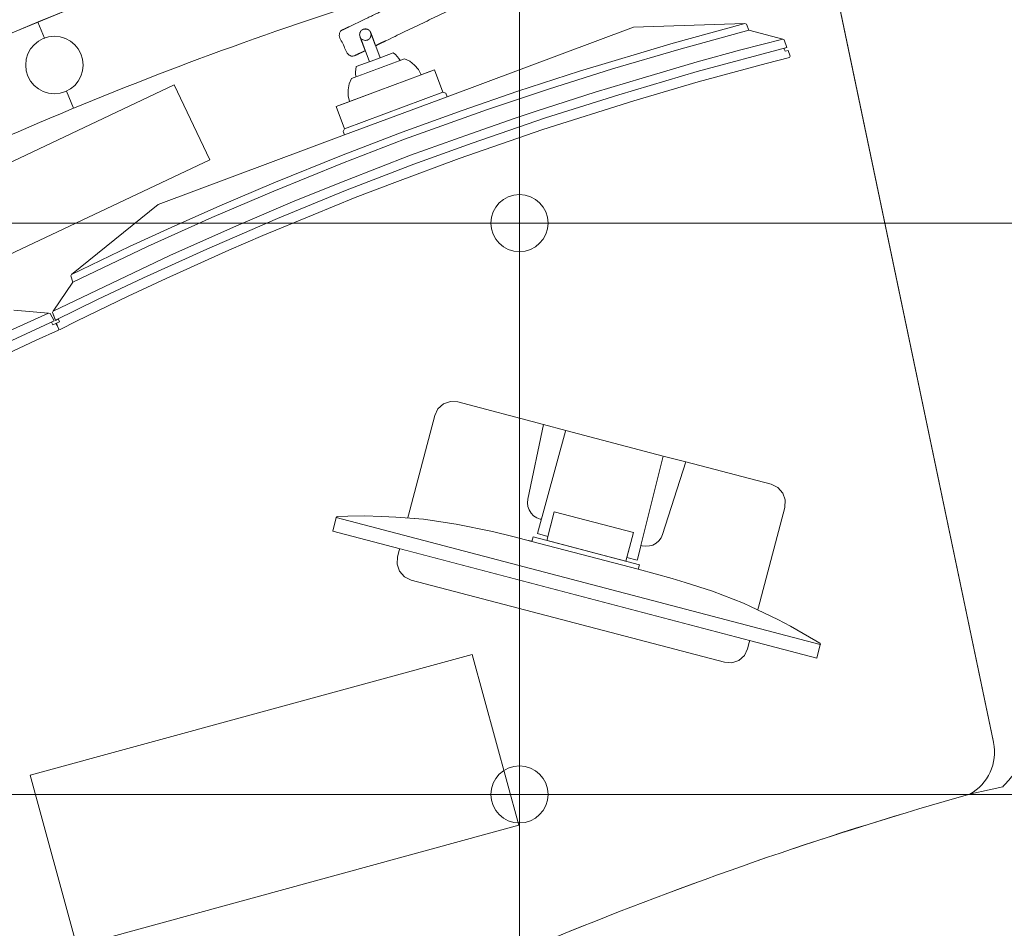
# Model space of a CAD drawing. Header units: metres. Extents: x -45 to 152, y -127 to 99.
# Tile 233 of 256: x -25.266 to -24.232, y -9.866 to -8.911. Entities that reach past the tile are written whole.
import ezdxf

# ---------------------------------------------------------------- set-up
doc = ezdxf.new("R2010")
doc.units = ezdxf.units.M
doc.linetypes.add('gestrichelt - 01', pattern=[2, 1, -1])
doc.linetypes.add('Raster 01', pattern=[2, 1, -1])
for name, color, linetype, lineweight in [('036_Bodenbelagarbeiten-350 Doppelbodenelement', 7, 'Continuous', 9), ('_1.35m (3D)', 7, 'Continuous', 9), ('_OG 2 (2D)', 7, 'Continuous', 9)]:
    doc.layers.add(name, color=color, linetype=linetype, lineweight=lineweight)
for name, color, linetype, lineweight, true_color in [('ACTES-Einrichtung Aufsicht.', 7, 'Continuous', 9, 0xa6a6a6), ('AV1-Bewegungsfläche', 7, 'gestrichelt - 01', 9, 0xd9d9d9), ('AV1-Raster', 7, 'Raster 01', 9, 0xa6a6a6)]:
    doc.layers.add(name, color=color, linetype=linetype, lineweight=lineweight, true_color=true_color)

# ---------------------------------------------------------------- blocks, each defined once
blk = doc.blocks.new('Group-2')
at = {"layer": 'AV1-Raster'}
for p, q in [((-24.3, -22.95), (-24.3, 1.35)), ((1.35, -9.45), (-40.5, -9.45))]:
    blk.add_line(p, q, dxfattribs=at)
blk = doc.blocks.new('1.35m (3D)')
at = {"layer": 'AV1-Raster', "color": 7}
blk.add_blockref('Group-2', (0, 0), dxfattribs=at)
blk = doc.blocks.new('Group-98')
at = {"color": 255, "transparency": 33554559}
for points in [[(-24.3518, -9.1545), (-24.2442, -9.6684), (-24.2431, -9.6781), (-24.244, -9.6877), (-24.2466, -9.697), (-24.251, -9.7056), (-24.257, -9.7132), (-24.2643, -9.7195), (-24.2727, -9.7243), (-24.2819, -9.7274), (-24.2341, -9.7169), (-24.2331, -9.7158), (-24.2322, -9.7148), (-24.2313, -9.7137), (-24.2303, -9.7127), (-24.2294, -9.7116), (-24.2285, -9.7106), (-24.2275, -9.7095), (-24.2266, -9.7085), (-24.2103, -9.6892), (-24.1947, -9.6694), (-24.1798, -9.649), (-24.1656, -9.6281), (-24.1522, -9.6067), (-24.1395, -9.5849), (-24.1276, -9.5626), (-24.1165, -9.5399), (-24.0797, -9.4434), (-24.0571, -9.3426), (-24.0493, -9.2396), (-24.0564, -9.1365), (-24.0783, -9.0356), (-24.1145, -8.9388), (-24.1643, -8.8483), (-24.2266, -8.7659), (-24.2515, -8.7389), (-24.2777, -8.7133), (-24.3052, -8.689), (-24.3339, -8.6662), (-24.3638, -8.6449), (-24.3946, -8.6251), (-24.4265, -8.607), (-24.4593, -8.5905), (-24.5183, -8.6028), (-24.5085, -8.6018), (-24.4988, -8.6026), (-24.4894, -8.6054), (-24.4807, -8.6099), (-24.473, -8.6161), (-24.4667, -8.6236), (-24.462, -8.6322), (-24.4591, -8.6415)], [(-25.0495, -9.91), (-25.0918, -9.9347), (-25.1241, -9.8794), (-25.0818, -9.8547)]]:
    blk.add_wipeout(points, dxfattribs=at).dxf.layer = 'ACTES-Einrichtung Aufsicht.'
at = {"layer": 'ACTES-Einrichtung Aufsicht.', "flags": 128}
blk.add_lwpolyline([(-24.2442, -9.6684, -0.407966), (-24.2819, -9.7274), (-24.2341, -9.7169, 0.003923), (-24.2266, -9.7085, 0.070731), (-24.1165, -9.5399, 0.297593), (-24.2266, -8.7659, 0.102954), (-24.4593, -8.5905), (-24.5183, -8.6028, -0.414214), (-24.4591, -8.6415)], format="xyb", close=True, dxfattribs=at)
blk.add_lwpolyline([(-25.0495, -9.91), (-25.0918, -9.9347), (-25.1241, -9.8794), (-25.0818, -9.8547)], close=True, dxfattribs=at)
at = {"layer": 'AV1-Bewegungsfläche', "color": 9, "flags": 128}
blk.add_lwpolyline([(-25.5077, -11.6087), (-26.0122, -10.7452, -0.063875), (-25.203, -10.1219, -0.008083), (-25.0911, -10.0589, -0.055453), (-24.2688, -9.7247), (-23.8644, -10.4037), (-23.7577, -10.5863)], format="xyb", close=True, dxfattribs=at)
at = {"color": 255, "transparency": 33554687}
blk.add_wipeout([(-25.203, -10.1219), (-25.1891, -10.1138), (-25.1752, -10.1058), (-25.1613, -10.0978), (-25.1473, -10.0899), (-25.1333, -10.0821), (-25.1193, -10.0743), (-25.1052, -10.0666), (-25.0911, -10.0589), (-24.9927, -10.0073), (-24.8928, -9.9584), (-24.7916, -9.9123), (-24.6892, -9.869), (-24.5856, -9.8286), (-24.481, -9.791), (-24.3753, -9.7564), (-24.2688, -9.7247), (-24.2621, -9.7203), (-24.2562, -9.715), (-24.2512, -9.7087), (-24.2473, -9.7018), (-24.2445, -9.6943), (-24.243, -9.6864), (-24.2427, -9.6785), (-24.2438, -9.6705), (-24.2438, -9.6705), (-24.2438, -9.6704), (-24.2438, -9.6704), (-24.2438, -9.6703), (-24.2438, -9.6702), (-24.2438, -9.6702), (-24.2438, -9.6701), (-24.2439, -9.67), (-24.4597, -8.6386), (-24.4627, -8.6294), (-24.4675, -8.6209), (-24.4738, -8.6135), (-24.4814, -8.6074), (-24.49, -8.6029), (-24.4994, -8.6002), (-24.5091, -8.5994), (-24.5188, -8.6004), (-24.8526, -8.6857), (-25.1786, -8.7972), (-25.4947, -8.9342), (-25.799, -9.0959), (-26.0895, -9.2812), (-26.3643, -9.4889), (-26.6218, -9.7178), (-26.8603, -9.9665), (-26.8604, -9.9665), (-26.8604, -9.9666), (-26.8605, -9.9666), (-26.8605, -9.9667), (-26.8606, -9.9668), (-26.8606, -9.9668), (-26.8607, -9.9669), (-26.8607, -9.9669), (-26.8603, -9.9665), (-26.866, -9.9744), (-26.87, -9.9832), (-26.8723, -9.9927), (-26.8726, -10.0024), (-26.8711, -10.0121), (-26.8677, -10.0212), (-26.8626, -10.0295), (-26.8561, -10.0367), (-26.0708, -10.7393), (-26.0645, -10.7441), (-26.0576, -10.7478), (-26.0502, -10.7504), (-26.0424, -10.7518), (-26.0346, -10.752), (-26.0268, -10.7509), (-26.0193, -10.7486), (-26.0122, -10.7452), (-25.9201, -10.6563), (-25.8252, -10.5703), (-25.7276, -10.4874), (-25.6275, -10.4077), (-25.5248, -10.3312), (-25.4198, -10.258), (-25.3125, -10.1882)], dxfattribs=at).dxf.layer = 'ACTES-Einrichtung Aufsicht.'
at = {"layer": 'ACTES-Einrichtung Aufsicht.', "transparency": 33554534, "flags": 128}
blk.add_lwpolyline([(-25.203, -10.1219, -0.008083), (-25.0911, -10.0589, -0.055453), (-24.2688, -9.7247, 0.330906), (-24.2438, -9.6705, -0.002569), (-24.2439, -9.67), (-24.4597, -8.6386, 0.41107), (-24.5188, -8.6004, 0.160224), (-26.8603, -9.9665, 0.00305), (-26.8607, -9.9669), (-26.8603, -9.9665, 0.411112), (-26.8561, -10.0367), (-26.0708, -10.7393, 0.325472), (-26.0122, -10.7452, -0.063875)], format="xyb", close=True, dxfattribs=at)
at = {"color": 255, "transparency": 33554559}
blk.add_wipeout([(-24.567, -9.3756), (-24.4774, -9.3993), (-24.4703, -9.4027), (-24.4652, -9.4085), (-24.4626, -9.4158), (-24.463, -9.4236), (-24.502, -9.5721), (-24.5054, -9.5791), (-24.5113, -9.5842), (-24.5187, -9.5867), (-24.5264, -9.5862), (-24.6908, -9.5431), (-24.8553, -9.4999), (-24.8623, -9.4965), (-24.8675, -9.4906), (-24.87, -9.4833), (-24.8695, -9.4755), (-24.8306, -9.3271), (-24.8272, -9.3201), (-24.8213, -9.3149), (-24.814, -9.3124), (-24.8062, -9.3128), (-24.7165, -9.3364), (-24.6929, -9.3429), (-24.5908, -9.3697)], dxfattribs=at).dxf.layer = 'ACTES-Einrichtung Aufsicht.'
at = {"layer": 'ACTES-Einrichtung Aufsicht.', "flags": 128}
blk.add_lwpolyline([(-24.567, -9.3756), (-24.4774, -9.3993), (-24.4703, -9.4027), (-24.4652, -9.4085), (-24.4626, -9.4158), (-24.463, -9.4236), (-24.502, -9.5721), (-24.5054, -9.5791), (-24.5113, -9.5842), (-24.5187, -9.5867), (-24.5264, -9.5862), (-24.6908, -9.5431), (-24.8553, -9.4999), (-24.8623, -9.4965), (-24.8675, -9.4906), (-24.87, -9.4833), (-24.8695, -9.4755), (-24.8306, -9.3271), (-24.8272, -9.3201), (-24.8213, -9.3149), (-24.814, -9.3124), (-24.8062, -9.3128), (-24.7165, -9.3364), (-24.6929, -9.3429), (-24.5908, -9.3697), (-24.567, -9.3756)], dxfattribs=at)
at = {"color": 255, "transparency": 33554559}
blk.add_wipeout([(-24.7186, -9.4361), (-24.7199, -9.4358), (-24.7235, -9.4344), (-24.7267, -9.4323), (-24.7294, -9.4296), (-24.7314, -9.4263), (-24.7327, -9.4227), (-24.7332, -9.4189), (-24.7328, -9.415), (-24.7165, -9.3364), (-24.6929, -9.3429)], dxfattribs=at).dxf.layer = 'ACTES-Einrichtung Aufsicht.'
at = {"layer": 'ACTES-Einrichtung Aufsicht.', "flags": 128}
blk.add_lwpolyline([(-24.7186, -9.4361), (-24.7199, -9.4358), (-24.7235, -9.4344), (-24.7267, -9.4323), (-24.7294, -9.4296), (-24.7314, -9.4263), (-24.7327, -9.4227), (-24.7332, -9.4189), (-24.7328, -9.415), (-24.7165, -9.3364), (-24.6929, -9.3429)], close=True, dxfattribs=at)
at = {"color": 255, "transparency": 33554559}
blk.add_wipeout([(-24.6288, -9.4761), (-24.618, -9.479), (-24.6177, -9.4783), (-24.5908, -9.3697), (-24.6929, -9.3429), (-24.6931, -9.3437), (-24.7228, -9.4511), (-24.7119, -9.454), (-24.7052, -9.4282), (-24.622, -9.4501)], dxfattribs=at).dxf.layer = 'ACTES-Einrichtung Aufsicht.'
at = {"layer": 'ACTES-Einrichtung Aufsicht.', "flags": 128}
blk.add_lwpolyline([(-24.6288, -9.4761), (-24.618, -9.479), (-24.6177, -9.4783), (-24.5908, -9.3697), (-24.6929, -9.3429), (-24.6931, -9.3437), (-24.7228, -9.4511), (-24.7119, -9.454), (-24.7052, -9.4282), (-24.622, -9.4501)], close=True, dxfattribs=at)
at = {"color": 255, "transparency": 33554559}
for points in [[(-24.614, -9.4635), (-24.6127, -9.4638), (-24.6089, -9.4644), (-24.6051, -9.4641), (-24.6014, -9.4631), (-24.598, -9.4612), (-24.5951, -9.4587), (-24.5929, -9.4556), (-24.5913, -9.452), (-24.567, -9.3756), (-24.5908, -9.3697)], [(-24.6299, -9.4801), (-24.713, -9.4582), (-24.7052, -9.4282), (-24.622, -9.4501)]]:
    blk.add_wipeout(points, dxfattribs=at).dxf.layer = 'ACTES-Einrichtung Aufsicht.'
at = {"layer": 'ACTES-Einrichtung Aufsicht.', "flags": 128}
for points in [[(-24.614, -9.4635), (-24.6127, -9.4638), (-24.6089, -9.4644), (-24.6051, -9.4641), (-24.6014, -9.4631), (-24.598, -9.4612), (-24.5951, -9.4587), (-24.5929, -9.4556), (-24.5913, -9.452), (-24.567, -9.3756), (-24.5908, -9.3697)], [(-24.6299, -9.4801), (-24.713, -9.4582), (-24.7052, -9.4282), (-24.622, -9.4501)]]:
    blk.add_lwpolyline(points, close=True, dxfattribs=at)
at = {"color": 255, "transparency": 33554559}
blk.add_wipeout([(-24.9332, -9.4334), (-24.9338, -9.434), (-24.9339, -9.4343), (-24.4257, -9.5677), (-24.4256, -9.5673), (-24.4258, -9.5666), (-24.4262, -9.5661), (-24.4302, -9.5637), (-24.4571, -9.5483), (-24.4704, -9.5412), (-24.4989, -9.5277), (-24.5062, -9.5243), (-24.5388, -9.5117), (-24.5675, -9.5025), (-24.5812, -9.4984), (-24.617, -9.4886), (-24.6157, -9.4838), (-24.7272, -9.4545), (-24.7285, -9.4594), (-24.7487, -9.4543), (-24.77, -9.4489), (-24.8079, -9.4411), (-24.8425, -9.4361), (-24.8714, -9.4337), (-24.8861, -9.4331), (-24.9046, -9.4326), (-24.9217, -9.4328), (-24.9323, -9.4331)], dxfattribs=at).dxf.layer = 'ACTES-Einrichtung Aufsicht.'
at = {"layer": 'ACTES-Einrichtung Aufsicht.', "flags": 128}
blk.add_lwpolyline([(-24.9332, -9.4334), (-24.9338, -9.434), (-24.9339, -9.4343), (-24.4257, -9.5677), (-24.4256, -9.5673), (-24.4258, -9.5666), (-24.4262, -9.5661), (-24.4302, -9.5637), (-24.4571, -9.5483), (-24.4704, -9.5412), (-24.4989, -9.5277), (-24.5062, -9.5243), (-24.5388, -9.5117), (-24.5675, -9.5025), (-24.5812, -9.4984), (-24.617, -9.4886), (-24.6157, -9.4838), (-24.7272, -9.4545), (-24.7285, -9.4594), (-24.7487, -9.4543), (-24.77, -9.4489), (-24.8079, -9.4411), (-24.8425, -9.4361), (-24.8714, -9.4337), (-24.8861, -9.4331), (-24.9046, -9.4326), (-24.9217, -9.4328), (-24.9323, -9.4331)], close=True, dxfattribs=at)
at = {"color": 255, "transparency": 33554559}
blk.add_wipeout([(-24.4257, -9.5677), (-24.4294, -9.582), (-24.9377, -9.4486), (-24.9339, -9.4343)], dxfattribs=at).dxf.layer = 'ACTES-Einrichtung Aufsicht.'
at = {"layer": 'ACTES-Einrichtung Aufsicht.'}
for p, q in [((-24.7319, -9.4585), (-24.7289, -9.4592)), ((-24.7285, -9.4594), (-24.617, -9.4886))]:
    blk.add_line(p, q, dxfattribs=at)
at = {"layer": 'ACTES-Einrichtung Aufsicht.', "flags": 128}
blk.add_lwpolyline([(-24.9417, -8.8015), (-24.9325, -8.7986, -0.002867), (-24.8882, -8.7847), (-24.8898, -8.7814), (-24.9016, -8.7431, 0.044027), (-25.5675, -9.0139, 0.073959), (-26.5456, -9.715), (-26.5176, -9.744), (-26.5156, -9.7468, -0.057345), (-25.7814, -9.1829), (-25.7811, -9.1823), (-25.7589, -9.1694, -0.013514), (-25.5675, -9.0632, -0.038853), (-24.9893, -8.8173), (-24.9894, -8.8172), (-24.9417, -8.8015)], format="xyb", close=True, dxfattribs=at)
blk.add_lwpolyline([(-24.4257, -9.5677), (-24.4294, -9.582), (-24.9377, -9.4486), (-24.9339, -9.4343)], close=True, dxfattribs=at)
at = {"color": 255, "transparency": 33554559}
blk.add_wipeout([(-25.7811, -9.1823), (-25.7814, -9.1829), (-25.88, -9.244), (-25.9768, -9.3078), (-26.0717, -9.3745), (-26.1647, -9.4438), (-26.2556, -9.5157), (-26.3445, -9.5902), (-26.4312, -9.6673), (-26.5156, -9.7468), (-26.4474, -9.8172), (-26.3632, -9.738), (-26.2768, -9.6613), (-26.1881, -9.5872), (-26.0974, -9.5157), (-26.0045, -9.4468), (-25.9097, -9.3808), (-25.813, -9.3175), (-25.7145, -9.2571), (-25.7045, -9.2512), (-25.6523, -9.2207), (-25.5728, -9.1769), (-25.487, -9.132), (-25.4001, -9.0892), (-25.3123, -9.0486), (-25.2234, -9.0101), (-25.1337, -8.9739), (-25.0431, -8.9398), (-24.9516, -8.908), (-24.8594, -8.8784), (-24.8646, -8.8617), (-24.8646, -8.8617), (-24.8884, -8.7848), (-24.9417, -8.8015), (-24.9893, -8.8173), (-24.9893, -8.8173), (-24.9893, -8.8173), (-24.9893, -8.8173), (-24.9893, -8.8173), (-24.9893, -8.8173), (-24.9893, -8.8173), (-24.9893, -8.8173), (-24.9893, -8.8173), (-25.0864, -8.8513), (-25.1825, -8.8877), (-25.2776, -8.9266), (-25.3718, -8.9679), (-25.4648, -9.0116), (-25.5568, -9.0576), (-25.6475, -9.106), (-25.737, -9.1566), (-25.7589, -9.1694)], dxfattribs=at).dxf.layer = 'ACTES-Einrichtung Aufsicht.'
at = {"layer": 'ACTES-Einrichtung Aufsicht.', "flags": 128}
blk.add_lwpolyline([(-25.7811, -9.1823), (-25.7814, -9.1829, 0.057345), (-26.5156, -9.7468), (-26.4474, -9.8172, -0.058565), (-25.7145, -9.2571), (-25.7045, -9.2512), (-25.6523, -9.2207), (-25.5728, -9.1769, -0.049045), (-24.8594, -8.8784), (-24.8646, -8.8617), (-24.8646, -8.8617), (-24.8884, -8.7848), (-24.9417, -8.8015), (-24.9893, -8.8173, -0.000416), (-24.9893, -8.8173, 0.050823), (-25.737, -9.1566), (-25.7589, -9.1694)], format="xyb", close=True, dxfattribs=at)
blk.add_lwpolyline([(-24.9252, -9.0325), (-24.9266, -9.0288), (-24.9252, -9.0261), (-24.8221, -8.9877), (-24.8189, -8.9886), (-24.8175, -8.9924), (-24.9252, -9.0325)], close=True, dxfattribs=at)
at = {"color": 255, "transparency": 33554559}
for points in [[(-24.722, -8.844), (-24.7277, -8.8323), (-24.7278, -8.8322), (-24.7279, -8.832), (-24.728, -8.8319), (-24.7281, -8.8318), (-24.7282, -8.8316), (-24.7283, -8.8315), (-24.7284, -8.8314), (-24.7285, -8.8313), (-24.7286, -8.8312), (-24.7287, -8.8311), (-24.7288, -8.831), (-24.7288, -8.831), (-24.7289, -8.8309), (-24.729, -8.8308), (-24.7291, -8.8308), (-24.7292, -8.8307), (-24.7292, -8.8306), (-24.7293, -8.8306), (-24.7294, -8.8305), (-24.7295, -8.8305), (-24.7296, -8.8304), (-24.7296, -8.8304), (-24.7297, -8.8303), (-24.7298, -8.8303), (-24.7299, -8.8302), (-24.7299, -8.8302), (-24.73, -8.8302), (-24.7301, -8.8301), (-24.7301, -8.8301), (-24.7302, -8.8301), (-24.7303, -8.8301), (-24.7303, -8.83), (-24.7304, -8.83), (-24.7304, -8.83), (-24.7305, -8.83), (-24.7305, -8.8299), (-24.7306, -8.8299), (-24.7307, -8.8299), (-24.7307, -8.8299), (-24.7308, -8.8298), (-24.7308, -8.8298), (-24.7308, -8.8298), (-24.7309, -8.8298), (-24.7309, -8.8298), (-24.7309, -8.8298), (-24.731, -8.8298), (-24.731, -8.8298), (-24.7311, -8.8298), (-24.7311, -8.8297), (-24.7311, -8.8297), (-24.7312, -8.8297), (-24.7312, -8.8297), (-24.7312, -8.8297), (-24.7312, -8.8297), (-24.7313, -8.8297), (-24.7313, -8.8297), (-24.7313, -8.8297), (-24.7314, -8.8297), (-24.7314, -8.8297), (-24.7314, -8.8297), (-24.7314, -8.8297), (-24.7314, -8.8297), (-24.7315, -8.8296), (-24.7315, -8.8296), (-24.7315, -8.8296), (-24.7315, -8.8296), (-24.7315, -8.8296), (-24.7316, -8.8296), (-24.7316, -8.8296), (-24.7316, -8.8296), (-24.7316, -8.8296), (-24.7316, -8.8296), (-24.7318, -8.8296), (-24.7319, -8.8296), (-24.732, -8.8296), (-24.7321, -8.8295), (-24.7322, -8.8295), (-24.7323, -8.8295), (-24.7324, -8.8295), (-24.7325, -8.8295), (-24.7326, -8.8295), (-24.7328, -8.8295), (-24.7329, -8.8295), (-24.733, -8.8295), (-24.7331, -8.8295), (-24.7332, -8.8295), (-24.7333, -8.8295), (-24.7335, -8.8295), (-24.7336, -8.8296), (-24.7337, -8.8296), (-24.7338, -8.8296), (-24.7339, -8.8296), (-24.7341, -8.8296), (-24.7342, -8.8297), (-24.7343, -8.8297), (-24.7344, -8.8297), (-24.7345, -8.8298), (-24.7347, -8.8298), (-24.7348, -8.8298), (-24.7348, -8.8299), (-24.7349, -8.8299), (-24.735, -8.8299), (-24.7351, -8.83), (-24.7351, -8.83), (-24.7353, -8.8301), (-24.7354, -8.8301), (-24.7399, -8.8323), (-24.9274, -8.9222), (-24.9274, -8.9222), (-24.9277, -8.9223), (-24.9277, -8.9223), (-24.9278, -8.9223), (-24.9279, -8.9224), (-24.9279, -8.9224), (-24.928, -8.9225), (-24.9281, -8.9225), (-24.9282, -8.9226), (-24.9283, -8.9227), (-24.9284, -8.9227), (-24.9285, -8.9228), (-24.9286, -8.9229), (-24.9287, -8.923), (-24.9288, -8.923), (-24.9289, -8.9231), (-24.929, -8.9232), (-24.929, -8.9233), (-24.9291, -8.9234), (-24.9292, -8.9235), (-24.9293, -8.9235), (-24.9294, -8.9236), (-24.9294, -8.9237), (-24.9295, -8.9238), (-24.9296, -8.9239), (-24.9297, -8.924), (-24.9297, -8.9241), (-24.9298, -8.9242), (-24.9299, -8.9243), (-24.9299, -8.9244), (-24.93, -8.9245), (-24.93, -8.9245), (-24.9301, -8.9246), (-24.9301, -8.9247), (-24.9302, -8.9248), (-24.9302, -8.9248), (-24.9302, -8.9248), (-24.9302, -8.9248), (-24.9302, -8.9248), (-24.9302, -8.9249), (-24.9302, -8.9249), (-24.9302, -8.9249), (-24.9302, -8.9249), (-24.9302, -8.9249), (-24.9302, -8.9249), (-24.9303, -8.925), (-24.9303, -8.925), (-24.9303, -8.925), (-24.9303, -8.925), (-24.9303, -8.9251), (-24.9303, -8.9251), (-24.9303, -8.9251), (-24.9303, -8.9251), (-24.9303, -8.9252), (-24.9304, -8.9252), (-24.9304, -8.9252), (-24.9304, -8.9253), (-24.9304, -8.9253), (-24.9304, -8.9253), (-24.9304, -8.9254), (-24.9304, -8.9254), (-24.9305, -8.9254), (-24.9305, -8.9255), (-24.9305, -8.9255), (-24.9305, -8.9255), (-24.9305, -8.9256), (-24.9305, -8.9256), (-24.9305, -8.9257), (-24.9306, -8.9257), (-24.9306, -8.9258), (-24.9306, -8.9259), (-24.9306, -8.9259), (-24.9306, -8.926), (-24.9306, -8.926), (-24.9307, -8.9261), (-24.9307, -8.9262), (-24.9307, -8.9262), (-24.9307, -8.9263), (-24.9307, -8.9264), (-24.9307, -8.9264), (-24.9308, -8.9265), (-24.9308, -8.9266), (-24.9308, -8.9267), (-24.9308, -8.9268), (-24.9308, -8.9269), (-24.9308, -8.927), (-24.9308, -8.9271), (-24.9308, -8.9272), (-24.9308, -8.9273), (-24.9308, -8.9274), (-24.9308, -8.9275), (-24.9308, -8.9276), (-24.9308, -8.9277), (-24.9308, -8.9278), (-24.9308, -8.9279), (-24.9308, -8.928), (-24.9308, -8.9281), (-24.9308, -8.9282), (-24.9308, -8.9285), (-24.9307, -8.9287), (-24.9307, -8.929), (-24.9306, -8.9292), (-24.9305, -8.9294), (-24.9305, -8.9297), (-24.9304, -8.9299), (-24.9303, -8.9302), (-24.9225, -8.9464), (-24.9224, -8.9466), (-24.9222, -8.9468), (-24.9221, -8.9471), (-24.922, -8.9473), (-24.9218, -8.9475), (-24.9216, -8.9477), (-24.9215, -8.9479), (-24.9213, -8.948), (-24.9212, -8.9481), (-24.9212, -8.9482), (-24.9211, -8.9483), (-24.921, -8.9483), (-24.9209, -8.9484), (-24.9208, -8.9485), (-24.9208, -8.9485), (-24.9207, -8.9486), (-24.9206, -8.9487), (-24.9205, -8.9487), (-24.9204, -8.9488), (-24.9203, -8.9488), (-24.9203, -8.9489), (-24.9202, -8.9489), (-24.9201, -8.949), (-24.92, -8.949), (-24.92, -8.949), (-24.9199, -8.9491), (-24.9198, -8.9491), (-24.9198, -8.9492), (-24.9197, -8.9492), (-24.9196, -8.9492), (-24.9196, -8.9492), (-24.9195, -8.9493), (-24.9195, -8.9493), (-24.9194, -8.9493), (-24.9193, -8.9493), (-24.9193, -8.9494), (-24.9192, -8.9494), (-24.9192, -8.9494), (-24.9191, -8.9494), (-24.9191, -8.9495), (-24.919, -8.9495), (-24.919, -8.9495), (-24.9189, -8.9495), (-24.9189, -8.9495), (-24.9189, -8.9495), (-24.9188, -8.9495), (-24.9188, -8.9495), (-24.9188, -8.9495), (-24.9187, -8.9496), (-24.9187, -8.9496), (-24.9187, -8.9496), (-24.9186, -8.9496), (-24.9186, -8.9496), (-24.9186, -8.9496), (-24.9186, -8.9496), (-24.9185, -8.9496), (-24.9185, -8.9496), (-24.9185, -8.9496), (-24.9185, -8.9496), (-24.9184, -8.9496), (-24.9184, -8.9496), (-24.9184, -8.9496), (-24.9184, -8.9497), (-24.9183, -8.9497), (-24.9183, -8.9497), (-24.9183, -8.9497), (-24.9183, -8.9497), (-24.9183, -8.9497), (-24.9182, -8.9497), (-24.9182, -8.9497), (-24.9182, -8.9497), (-24.9182, -8.9497), (-24.9181, -8.9497), (-24.918, -8.9497), (-24.9179, -8.9497), (-24.9177, -8.9498), (-24.9176, -8.9498), (-24.9175, -8.9498), (-24.9174, -8.9498), (-24.9173, -8.9498), (-24.9172, -8.9498), (-24.9171, -8.9498), (-24.9169, -8.9498), (-24.9168, -8.9498), (-24.9167, -8.9498), (-24.9166, -8.9498), (-24.9165, -8.9498), (-24.9164, -8.9498), (-24.9162, -8.9497), (-24.9161, -8.9497), (-24.916, -8.9497), (-24.9159, -8.9497), (-24.9158, -8.9497), (-24.9156, -8.9496), (-24.9155, -8.9496), (-24.9154, -8.9496), (-24.9153, -8.9495), (-24.9152, -8.9495), (-24.9151, -8.9495), (-24.915, -8.9494), (-24.9149, -8.9494), (-24.9148, -8.9494), (-24.9148, -8.9493), (-24.9147, -8.9493), (-24.9145, -8.9492), (-24.9145, -8.9492), (-24.9035, -8.944), (-24.909, -8.9293), (-24.9092, -8.9286), (-24.9093, -8.9278), (-24.9094, -8.927), (-24.9093, -8.9263), (-24.9091, -8.9255), (-24.9088, -8.9248), (-24.9085, -8.9241), (-24.9075, -8.9229), (-24.9068, -8.9224), (-24.9062, -8.9219), (-24.9055, -8.9216), (-24.9047, -8.9214), (-24.9039, -8.9213), (-24.9032, -8.9213), (-24.9016, -8.9215), (-24.9009, -8.9218), (-24.9002, -8.9222), (-24.8995, -8.9226), (-24.899, -8.9232), (-24.8985, -8.9238), (-24.8981, -8.9244), (-24.8977, -8.9252), (-24.8927, -8.9388), (-24.7332, -8.8623), (-24.7332, -8.8623), (-24.7221, -8.857), (-24.722, -8.857), (-24.7219, -8.8569), (-24.7219, -8.8569), (-24.7218, -8.8568), (-24.7217, -8.8567), (-24.7216, -8.8567), (-24.7215, -8.8566), (-24.7214, -8.8566), (-24.7213, -8.8565), (-24.7212, -8.8564), (-24.7212, -8.8564), (-24.7211, -8.8563), (-24.721, -8.8562), (-24.7209, -8.8561), (-24.7208, -8.8561), (-24.7208, -8.856), (-24.7207, -8.8559), (-24.7206, -8.8558), (-24.7205, -8.8557), (-24.7204, -8.8557), (-24.7204, -8.8556), (-24.7203, -8.8555), (-24.7202, -8.8554), (-24.7202, -8.8553), (-24.7201, -8.8552), (-24.72, -8.8551), (-24.72, -8.855), (-24.7199, -8.8549), (-24.7199, -8.8548), (-24.7198, -8.8547), (-24.7197, -8.8546), (-24.7197, -8.8545), (-24.7197, -8.8545), (-24.7197, -8.8545), (-24.7197, -8.8545), (-24.7196, -8.8545), (-24.7196, -8.8545), (-24.7196, -8.8544), (-24.7196, -8.8544), (-24.7196, -8.8544), (-24.7196, -8.8544), (-24.7196, -8.8544), (-24.7196, -8.8544), (-24.7196, -8.8543), (-24.7196, -8.8543), (-24.7196, -8.8543), (-24.7195, -8.8543), (-24.7195, -8.8542), (-24.7195, -8.8542), (-24.7195, -8.8542), (-24.7195, -8.8542), (-24.7195, -8.8541), (-24.7195, -8.8541), (-24.7195, -8.8541), (-24.7194, -8.854), (-24.7194, -8.854), (-24.7194, -8.854), (-24.7194, -8.8539), (-24.7194, -8.8539), (-24.7194, -8.8539), (-24.7194, -8.8538), (-24.7194, -8.8538), (-24.7193, -8.8538), (-24.7193, -8.8537), (-24.7193, -8.8537), (-24.7193, -8.8536), (-24.7193, -8.8536), (-24.7193, -8.8535), (-24.7192, -8.8534), (-24.7192, -8.8534), (-24.7192, -8.8533), (-24.7192, -8.8533), (-24.7192, -8.8532), (-24.7192, -8.8531), (-24.7191, -8.8531), (-24.7191, -8.853), (-24.7191, -8.8529), (-24.7191, -8.8528), (-24.7191, -8.8528), (-24.7191, -8.8527), (-24.719, -8.8526), (-24.719, -8.8525), (-24.719, -8.8524), (-24.719, -8.8523), (-24.719, -8.8522), (-24.719, -8.8521), (-24.719, -8.852), (-24.719, -8.8519), (-24.719, -8.8518), (-24.719, -8.8517), (-24.719, -8.8516), (-24.719, -8.8515), (-24.719, -8.8514), (-24.719, -8.8513), (-24.719, -8.8512), (-24.719, -8.8511), (-24.7191, -8.8508), (-24.7191, -8.8506), (-24.7191, -8.8503), (-24.7192, -8.8501), (-24.7193, -8.8499), (-24.7194, -8.8496), (-24.7195, -8.8494), (-24.7196, -8.8491)], [(-24.9252, -9.0261), (-24.9339, -9.0027), (-24.8309, -8.9643), (-24.8221, -8.9877)], [(-25.4122, -9.2219), (-25.4493, -9.1432), (-25.104, -8.98), (-25.0668, -9.0586)], [(-24.7421, -9.7574), (-25.2063, -9.8843), (-25.2554, -9.7049), (-24.7912, -9.578)]]:
    blk.add_wipeout(points, dxfattribs=at).dxf.layer = 'ACTES-Einrichtung Aufsicht.'
at = {"layer": 'ACTES-Einrichtung Aufsicht.'}
blk.add_line((-24.9252, -9.0325), (-24.8175, -8.9924), dxfattribs=at)
at = {"layer": 'ACTES-Einrichtung Aufsicht.', "flags": 128}
blk.add_lwpolyline([(-24.909, -8.9293, 0.999984), (-24.8977, -8.9252), (-24.888, -8.9514), (-24.8992, -8.9556), (-24.909, -8.9293)], format="xyb", close=True, dxfattribs=at)
blk.add_lwpolyline([(-24.9252, -9.0261), (-24.9339, -9.0027), (-24.8309, -8.9643), (-24.8221, -8.9877), (-24.9252, -9.0261)], dxfattribs=at)
for points in [[(-25.4122, -9.2219), (-25.4493, -9.1432), (-25.104, -8.98), (-25.0668, -9.0586)], [(-24.7421, -9.7574), (-25.2063, -9.8843), (-25.2554, -9.7049), (-24.7912, -9.578)]]:
    blk.add_lwpolyline(points, close=True, dxfattribs=at)
at = {"layer": 'ACTES-Einrichtung Aufsicht.'}
blk.add_rational_spline([(-24.722, -8.844), (-24.7248, -8.8382), (-24.7277, -8.8323), (-24.728, -8.8317), (-24.7285, -8.8313), (-24.7288, -8.831), (-24.7295, -8.8305), (-24.7301, -8.8301), (-24.7305, -8.8299), (-24.7308, -8.8298), (-24.7309, -8.8298), (-24.7312, -8.8297), (-24.7314, -8.8297), (-24.7316, -8.8296), (-24.7316, -8.8296), (-24.7321, -8.8295), (-24.733, -8.8295), (-24.7339, -8.8296), (-24.7349, -8.8299), (-24.7352, -8.83), (-24.7353, -8.8301), (-24.7354, -8.8301), (-24.7354, -8.8301), (-24.7376, -8.8312), (-24.7399, -8.8323), (-24.8337, -8.8772), (-24.9274, -8.9222), (-24.9274, -8.9222), (-24.9274, -8.9222), (-24.9276, -8.9222), (-24.9279, -8.9224), (-24.9287, -8.9229), (-24.9294, -8.9236), (-24.9299, -8.9243), (-24.9301, -8.9247), (-24.9302, -8.9248), (-24.9302, -8.925), (-24.9303, -8.9252), (-24.9305, -8.9254), (-24.9305, -8.9256), (-24.9306, -8.9258), (-24.9307, -8.9263), (-24.9308, -8.9269), (-24.9309, -8.9278), (-24.9308, -8.9282), (-24.9307, -8.9292), (-24.9303, -8.9302), (-24.9264, -8.9383), (-24.9225, -8.9464), (-24.922, -8.9473), (-24.9213, -8.948), (-24.921, -8.9483), (-24.9203, -8.9488), (-24.9197, -8.9492), (-24.9193, -8.9494), (-24.9191, -8.9495), (-24.9189, -8.9495), (-24.9186, -8.9496), (-24.9184, -8.9496), (-24.9183, -8.9497), (-24.9182, -8.9497), (-24.9177, -8.9498), (-24.9168, -8.9498), (-24.9159, -8.9497), (-24.9149, -8.9494), (-24.9146, -8.9493), (-24.9145, -8.9492), (-24.9145, -8.9492), (-24.9145, -8.9492), (-24.909, -8.9466), (-24.9035, -8.944), (-24.9063, -8.9367), (-24.909, -8.9293), (-24.9102, -8.9261), (-24.908, -8.9234), (-24.9058, -8.9208), (-24.9024, -8.9213), (-24.899, -8.9219), (-24.8977, -8.9252), (-24.8952, -8.932), (-24.8927, -8.9388), (-24.8129, -8.9005), (-24.7332, -8.8623), (-24.7332, -8.8623), (-24.7332, -8.8623), (-24.7277, -8.8597), (-24.7221, -8.857), (-24.7218, -8.8568), (-24.7211, -8.8563), (-24.7204, -8.8557), (-24.7199, -8.8549), (-24.7197, -8.8545), (-24.7196, -8.8545), (-24.7196, -8.8543), (-24.7195, -8.8541), (-24.7194, -8.8539), (-24.7193, -8.8537), (-24.7192, -8.8535), (-24.7191, -8.853), (-24.719, -8.8524), (-24.719, -8.8515), (-24.719, -8.8511), (-24.7191, -8.8501), (-24.7196, -8.8491), (-24.7208, -8.8466), (-24.722, -8.844)], [1, 1, 1, 0.99333317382, 1, 1, 1, 1, 1, 1, 1, 1, 1, 1, 1, 1, 1, 1, 1, 1, 1, 1, 1, 1, 1, 1, 1, 1, 1, 1, 1, 1, 1, 1, 1, 1, 1, 1, 1, 1, 1, 1, 1, 1, 1, 0.985598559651, 1, 1, 1, 0.985598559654, 1, 1, 1, 1, 1, 1, 1, 1, 1, 1, 1, 1, 1, 1, 1, 1, 1, 1, 1, 1, 1, 1, 1, 0.866022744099, 1, 0.866022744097, 1, 0.866022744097, 1, 1, 1, 1, 1, 1, 1, 1, 1, 1, 1, 1, 1, 1, 1, 1, 1, 1, 1, 1, 1, 1, 1, 1, 0.985598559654, 1, 1, 1], degree=2, knots=[0, 0, 0, 0.004254, 0.004254, 0.004707, 0.004707, 0.004977, 0.005247, 0.005516, 0.005786, 0.005786, 0.005957, 0.006128, 0.006299, 0.00647, 0.00647, 0.007448, 0.008425, 0.009402, 0.010379, 0.010878, 0.010878, 0.010898, 0.010898, 0.021336, 0.021336, 0.450963, 0.450963, 0.450982, 0.450982, 0.451481, 0.452458, 0.453436, 0.454413, 0.45539, 0.45539, 0.455561, 0.455732, 0.455903, 0.456074, 0.456074, 0.456344, 0.456614, 0.456884, 0.457153, 0.457153, 0.457818, 0.457818, 0.463715, 0.463715, 0.46438, 0.46438, 0.46465, 0.46492, 0.465189, 0.465459, 0.465459, 0.46563, 0.465801, 0.465972, 0.466144, 0.466144, 0.467121, 0.468098, 0.469075, 0.470052, 0.470551, 0.470551, 0.470571, 0.470571, 0.495613, 0.495613, 0.527849, 0.527849, 0.540245, 0.540245, 0.552642, 0.552642, 0.565038, 0.565038, 0.595034, 0.595034, 0.960479, 0.960479, 0.960516, 0.960516, 0.985858, 0.985858, 0.987545, 0.989232, 0.990918, 0.992605, 0.992605, 0.9929, 0.993195, 0.993491, 0.993786, 0.993786, 0.994251, 0.994717, 0.995183, 0.995648, 0.995648, 0.996795, 0.996795, 1, 1, 1], dxfattribs=at)
at = {"color": 255, "transparency": 33554559}
for points in [[(-24.8974, -8.9272), (-24.8975, -8.9261), (-24.8978, -8.925), (-24.8984, -8.9239), (-24.8991, -8.923), (-24.9, -8.9223), (-24.9011, -8.9217), (-24.9022, -8.9214), (-24.9045, -8.9214), (-24.9057, -8.9217), (-24.9067, -8.9223), (-24.9076, -8.923), (-24.9084, -8.9239), (-24.9089, -8.925), (-24.9093, -8.9261), (-24.9094, -8.9272), (-24.9093, -8.9284), (-24.9089, -8.9295), (-24.9084, -8.9306), (-24.9076, -8.9315), (-24.9067, -8.9322), (-24.9057, -8.9328), (-24.9045, -8.9331), (-24.9022, -8.9331), (-24.9011, -8.9328), (-24.9, -8.9322), (-24.8991, -8.9315), (-24.8984, -8.9306), (-24.8978, -8.9295), (-24.8975, -8.9284)], [(-24.867, -8.9542), (-24.8684, -8.9521), (-24.8699, -8.9501), (-24.8717, -8.9482), (-24.8742, -8.9462), (-24.8936, -8.9535), (-24.913, -8.9607), (-24.9135, -8.9638), (-24.9137, -8.9664), (-24.9136, -8.9689), (-24.9132, -8.9715)]]:
    blk.add_wipeout(points, dxfattribs=at).dxf.layer = 'ACTES-Einrichtung Aufsicht.'
at = {"layer": 'ACTES-Einrichtung Aufsicht.'}
blk.add_line((-24.8356, -8.966), (-24.9293, -9.0009), dxfattribs=at)
at = {"layer": 'ACTES-Einrichtung Aufsicht.', "flags": 128}
blk.add_lwpolyline([(-24.8974, -8.9272, 1), (-24.9094, -8.9272, 1)], format="xyb", close=True, dxfattribs=at)
blk.add_lwpolyline([(-24.867, -8.9542), (-24.8684, -8.9521), (-24.8699, -8.9501), (-24.8717, -8.9482), (-24.8742, -8.9462), (-24.8936, -8.9535), (-24.913, -8.9607), (-24.9135, -8.9638), (-24.9137, -8.9664), (-24.9136, -8.9689), (-24.9132, -8.9715)], close=True, dxfattribs=at)
at = {"color": 255, "transparency": 33554559}
blk.add_wipeout([(-24.6217, -8.9194), (-24.5048, -8.9153), (-24.5032, -8.916), (-24.5008, -8.9226), (-24.4652, -8.9318), (-24.4636, -8.9325), (-24.4607, -8.9407), (-24.4639, -8.9416), (-24.4627, -8.9446), (-24.4594, -8.9438), (-24.4572, -8.9498), (-24.4579, -8.9511), (-24.4827, -8.9575), (-24.5538, -8.9769), (-24.6214, -8.9966), (-24.7169, -9.0269), (-24.805, -9.0573), (-24.8725, -9.0826), (-24.914, -9.0983), (-24.9582, -9.1163), (-25.0112, -9.1382), (-25.0466, -9.1535), (-25.1124, -9.1831), (-25.1525, -9.2019), (-25.2067, -9.2281), (-25.224, -9.2368), (-25.2255, -9.2363), (-25.2277, -9.2302), (-25.2246, -9.2287), (-25.2258, -9.2256), (-25.2289, -9.2272), (-25.2319, -9.219), (-25.2312, -9.2174), (-25.2104, -9.1871), (-25.2128, -9.1806), (-25.212, -9.179), (-25.121, -9.1055), (-24.9252, -9.0325), (-24.8175, -8.9924)], dxfattribs=at).dxf.layer = 'ACTES-Einrichtung Aufsicht.'
at = {"layer": 'ACTES-Einrichtung Aufsicht.', "flags": 128}
blk.add_lwpolyline([(-24.6217, -8.9194), (-24.5048, -8.9153), (-24.5032, -8.916), (-24.5008, -8.9226), (-24.4652, -8.9318), (-24.4636, -8.9325), (-24.4607, -8.9407), (-24.4639, -8.9416), (-24.4627, -8.9446), (-24.4594, -8.9438), (-24.4572, -8.9498), (-24.4579, -8.9511), (-24.4827, -8.9575), (-24.5538, -8.9769), (-24.6214, -8.9966), (-24.7169, -9.0269), (-24.805, -9.0573), (-24.8725, -9.0826), (-24.914, -9.0983), (-24.9582, -9.1163), (-25.0112, -9.1382), (-25.0466, -9.1535), (-25.1124, -9.1831), (-25.1525, -9.2019), (-25.2067, -9.2281), (-25.224, -9.2368), (-25.2255, -9.2363), (-25.2277, -9.2302), (-25.2246, -9.2287), (-25.2258, -9.2256), (-25.2289, -9.2272), (-25.2319, -9.219), (-25.2312, -9.2174), (-25.2104, -9.1871), (-25.2128, -9.1806), (-25.212, -9.179), (-25.121, -9.1055), (-24.9252, -9.0325), (-24.8175, -8.9924)], close=True, dxfattribs=at)
at = {"color": 255, "transparency": 33554559}
blk.add_wipeout([(-24.5048, -8.9153), (-24.5032, -8.916), (-24.5008, -8.9226), (-24.5744, -8.9427), (-24.6438, -8.9632), (-24.7111, -8.9844), (-24.7751, -9.0059), (-24.8622, -9.0371), (-24.9274, -9.0621), (-24.9996, -9.0914), (-25.0646, -9.1193), (-25.1323, -9.1498), (-25.2104, -9.1871), (-25.2128, -9.1806), (-25.212, -9.179), (-25.1511, -9.1498), (-25.1073, -9.1298), (-25.0562, -9.1071), (-24.9996, -9.0828), (-24.9286, -9.054), (-24.8646, -9.0295), (-24.8017, -9.0067), (-24.7432, -8.9865), (-24.6786, -8.9657), (-24.5801, -8.936)], dxfattribs=at).dxf.layer = 'ACTES-Einrichtung Aufsicht.'
at = {"layer": 'ACTES-Einrichtung Aufsicht.', "flags": 128}
blk.add_lwpolyline([(-24.5048, -8.9153), (-24.5032, -8.916), (-24.5008, -8.9226), (-24.5744, -8.9427), (-24.6438, -8.9632), (-24.7111, -8.9844), (-24.7751, -9.0059), (-24.8622, -9.0371), (-24.9274, -9.0621), (-24.9996, -9.0914), (-25.0646, -9.1193), (-25.1323, -9.1498), (-25.2104, -9.1871), (-25.2128, -9.1806), (-25.212, -9.179), (-25.1511, -9.1498), (-25.1073, -9.1298), (-25.0562, -9.1071), (-24.9996, -9.0828), (-24.9286, -9.054), (-24.8646, -9.0295), (-24.8017, -9.0067), (-24.7432, -8.9865), (-24.6786, -8.9657), (-24.5801, -8.936)], close=True, dxfattribs=at)
at = {"color": 255, "transparency": 33554559}
blk.add_wipeout([(-24.4607, -8.9408), (-24.5549, -8.966), (-24.6373, -8.9904), (-24.7144, -9.0147), (-24.7912, -9.0413), (-24.8525, -9.0632), (-24.9243, -9.091), (-24.9955, -9.1202), (-25.0699, -9.1523), (-25.1365, -9.1824), (-25.1847, -9.2054), (-25.2289, -9.2271), (-25.2319, -9.219), (-25.2312, -9.2174), (-25.1086, -9.159), (-25.0419, -9.1294), (-24.9775, -9.1017), (-24.9239, -9.0803), (-24.8559, -9.0539), (-24.7929, -9.0314), (-24.746, -9.015), (-24.7239, -9.0075), (-24.6622, -8.9876), (-24.6127, -8.9728), (-24.555, -8.9558), (-24.509, -8.9432), (-24.4652, -8.9318), (-24.4636, -8.9325), (-24.4607, -8.9407)], dxfattribs=at).dxf.layer = 'ACTES-Einrichtung Aufsicht.'
at = {"layer": 'ACTES-Einrichtung Aufsicht.'}
blk.add_line((-25.2172, -8.9865), (-25.2097, -9.0044), dxfattribs=at)
at = {"layer": 'ACTES-Einrichtung Aufsicht.', "flags": 128}
blk.add_lwpolyline([(-24.4607, -8.9408), (-24.5549, -8.966), (-24.6373, -8.9904), (-24.7144, -9.0147), (-24.7912, -9.0413), (-24.8525, -9.0632), (-24.9243, -9.091), (-24.9955, -9.1202), (-25.0699, -9.1523), (-25.1365, -9.1824), (-25.1847, -9.2054), (-25.2289, -9.2271), (-25.2319, -9.219), (-25.2312, -9.2174), (-25.1086, -9.159), (-25.0419, -9.1294), (-24.9775, -9.1017), (-24.9239, -9.0803), (-24.8559, -9.0539), (-24.7929, -9.0314), (-24.746, -9.015), (-24.7239, -9.0075), (-24.6622, -8.9876), (-24.6127, -8.9728), (-24.555, -8.9558), (-24.509, -8.9432), (-24.4652, -8.9318), (-24.4636, -8.9325), (-24.4607, -8.9407)], dxfattribs=at)
at = {"color": 255, "transparency": 33554559}
for points in [[(-25.2578, -8.9707), (-25.2578, -8.9476), (-25.2415, -8.9312), (-25.2184, -8.9312), (-25.202, -8.9475), (-25.2019, -8.9706), (-25.2183, -8.987), (-25.2414, -8.987)], [(-24.8449, -8.9695), (-24.8477, -8.9639), (-24.8517, -8.9591), (-24.8566, -8.9552), (-24.8622, -8.9525), (-24.918, -8.9732), (-24.9204, -8.979), (-24.9216, -8.9851), (-24.9214, -8.9914), (-24.9199, -8.9974)], [(-25.3924, -9.2341), (-25.2779, -9.2102), (-25.2762, -9.2106), (-25.2727, -9.2166), (-25.2361, -9.2196), (-25.2343, -9.2201), (-25.2301, -9.2277), (-25.2331, -9.229), (-25.2314, -9.2319), (-25.2283, -9.2305), (-25.2251, -9.2361), (-25.2255, -9.2374), (-25.2489, -9.248), (-25.3156, -9.2792), (-25.3788, -9.3102), (-25.4678, -9.3563), (-25.5494, -9.4013), (-25.6117, -9.4377), (-25.6498, -9.4603), (-25.6904, -9.4856), (-25.7388, -9.5162), (-25.771, -9.5373), (-25.8309, -9.5777), (-25.8672, -9.6031), (-25.9161, -9.6382), (-25.9316, -9.6496), (-25.9332, -9.6494), (-25.9365, -9.6439), (-25.9337, -9.6418), (-25.9353, -9.639), (-25.9381, -9.641), (-25.9425, -9.6334), (-25.9421, -9.6318), (-25.9267, -9.5984), (-25.9302, -9.5924), (-25.9298, -9.5907), (-25.8526, -9.5027), (-25.6722, -9.3974), (-25.5728, -9.3394)]]:
    blk.add_wipeout(points, dxfattribs=at).dxf.layer = 'ACTES-Einrichtung Aufsicht.'
at = {"layer": 'ACTES-Einrichtung Aufsicht.'}
blk.add_line((-25.2403, -8.9307), (-25.2472, -8.9139), dxfattribs=at)
at = {"layer": 'ACTES-Einrichtung Aufsicht.', "flags": 128}
blk.add_lwpolyline([(-24.8449, -8.9695), (-24.8477, -8.9639), (-24.8517, -8.9591), (-24.8566, -8.9552), (-24.8622, -8.9525), (-24.918, -8.9732), (-24.9204, -8.979), (-24.9216, -8.9851), (-24.9214, -8.9914), (-24.9199, -8.9974)], close=True, dxfattribs=at)
for points in [[(-25.2727, -9.2166), (-25.2361, -9.2196), (-25.2343, -9.2201), (-25.2301, -9.2277), (-25.2331, -9.229), (-25.2314, -9.2319), (-25.2283, -9.2305), (-25.2251, -9.2361), (-25.2255, -9.2374), (-25.2489, -9.248), (-25.3156, -9.2792)], [(-25.2301, -9.2277), (-25.3186, -9.2687), (-25.3956, -9.3068), (-25.4674, -9.3438), (-25.5386, -9.3831), (-25.5952, -9.4152), (-25.6612, -9.4549), (-25.7265, -9.4958), (-25.7943, -9.5401), (-25.8547, -9.5811)], [(-25.8313, -9.5533), (-25.7706, -9.5128), (-25.7119, -9.4745), (-25.6627, -9.4443), (-25.6002, -9.4066), (-25.542, -9.3737), (-25.4985, -9.3496), (-25.4781, -9.3384), (-25.4206, -9.3082), (-25.3744, -9.2852), (-25.3204, -9.2586), (-25.2772, -9.2383), (-25.2361, -9.2196), (-25.2343, -9.2201), (-25.2301, -9.2277)]]:
    blk.add_lwpolyline(points, dxfattribs=at)
at = {"layer": 'ACTES-Einrichtung Aufsicht.'}
blk.add_circle((-25.2299, -8.9591), 0.0302, dxfattribs=at)
blk = doc.blocks.new('Group-101')
at = {"layer": 'ACTES-Einrichtung Aufsicht.'}
blk.add_blockref('Group-98', (0, 0), dxfattribs=at)
blk = doc.blocks.new('OG 2 (2D)')
at = {"layer": 'ACTES-Einrichtung Aufsicht.'}
blk.add_blockref('Group-101', (0, 0), dxfattribs=at)
at = {"layer": '036_Bodenbelagarbeiten-350 Doppelbodenelement', "color": 230, "linetype": 'Continuous', "flags": 128}
for points in [[(-25.3416, -8.525), (-24.7416, -8.525), (-24.7416, -9.125), (-25.3416, -9.125)], [(-24.7416, -8.525), (-24.1416, -8.525), (-24.1416, -9.125), (-24.7416, -9.125)], [(-25.3416, -9.125), (-24.7416, -9.125), (-24.7416, -9.725), (-25.3416, -9.725)], [(-24.7416, -9.125), (-24.1416, -9.125), (-24.1416, -9.725), (-24.7416, -9.725)], [(-25.3416, -9.725), (-24.7416, -9.725), (-24.7416, -10.325), (-25.3416, -10.325)], [(-24.7416, -9.725), (-24.1416, -9.725), (-24.1416, -10.325), (-24.7416, -10.325)]]:
    blk.add_lwpolyline(points, close=True, dxfattribs=at)
at = {"layer": '036_Bodenbelagarbeiten-350 Doppelbodenelement', "color": 230, "lineweight": 18}
for centre in [(-24.7416, -9.125), (-24.7416, -9.725)]:
    blk.add_circle(centre, 0.03, dxfattribs=at)

msp = doc.modelspace()

# ---------------------------------------------------------------- block references
at = {"layer": '_1.35m (3D)'}
msp.add_blockref('1.35m (3D)', (0, 0), dxfattribs=at)

# ---------------------------------------------------------------- next in the draw order: block references
at = {"layer": '_OG 2 (2D)'}
msp.add_blockref('OG 2 (2D)', (0, 0), dxfattribs=at)

doc.saveas('drawing.dxf')
